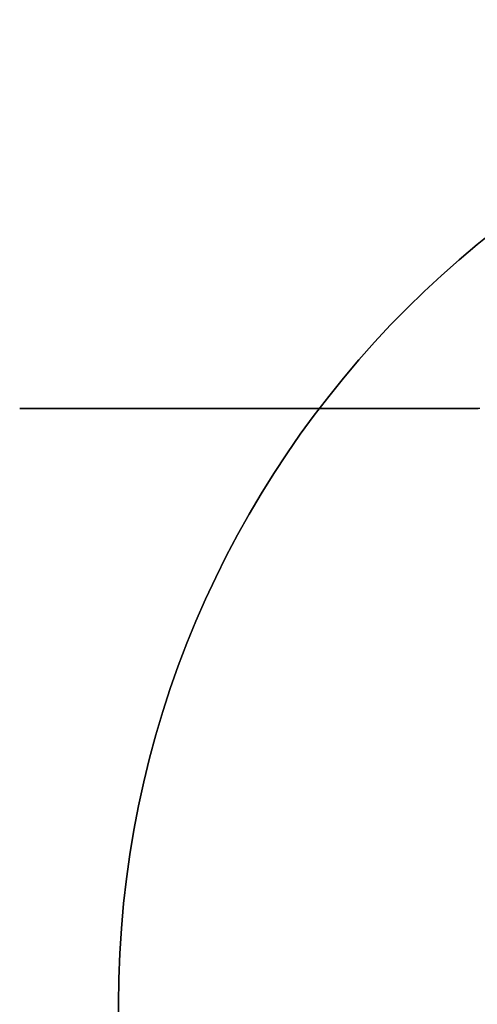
# Model space of a CAD drawing. Extents: x -4.4 to 4.4, y -6.1 to 5.8.
# Tile 8 of 157: x 3.7404 to 3.831, y -4.195 to -4. Entities that reach past the tile are written whole.
import ezdxf

# ---------------------------------------------------------------- set-up
doc = ezdxf.new("R2010")
doc.units = 0
doc.layers.get('0').update_dxf_attribs({"linetype": 'CONTINUOUS'})

# ---------------------------------------------------------------- blocks, each defined once
blk = doc.blocks.new('*U1')
blk.add_polyline3d([(3.83149, -4.077, 5.00496), (3.83094, -4.077, 5.00532), (3.8304, -4.077, 5.00567), (3.82986, -4.077, 5.00602), (3.82933, -4.077, 5.00638), (3.82879, -4.077, 5.00673), (3.82825, -4.077, 5.00709), (3.82771, -4.077, 5.00746), (3.82717, -4.077, 5.00783), (3.82663, -4.077, 5.0082), (3.82608, -4.077, 5.00857), (3.82554, -4.077, 5.00895), (3.825, -4.077, 5.00932), (3.82446, -4.077, 5.00971), (3.82391, -4.077, 5.01009), (3.82337, -4.077, 5.01048), (3.82283, -4.077, 5.01087), (3.82228, -4.077, 5.01126), (3.82174, -4.077, 5.01166), (3.8212, -4.077, 5.01205), (3.82065, -4.077, 5.01246), (3.82011, -4.077, 5.01286), (3.81957, -4.077, 5.01327), (3.81902, -4.077, 5.01368), (3.81848, -4.077, 5.01409), (3.81794, -4.077, 5.0145), (3.8174, -4.077, 5.01492), (3.81685, -4.077, 5.01534), (3.81631, -4.077, 5.01576), (3.81577, -4.077, 5.01618), (3.81523, -4.077, 5.01661), (3.81469, -4.077, 5.01704), (3.81415, -4.077, 5.01747), (3.81361, -4.077, 5.01791), (3.81307, -4.077, 5.01834), (3.81254, -4.077, 5.01878), (3.812, -4.077, 5.01922), (3.81147, -4.077, 5.01967), (3.81093, -4.077, 5.02011), (3.8104, -4.077, 5.02056), (3.80986, -4.077, 5.02101), (3.80933, -4.077, 5.02146), (3.8088, -4.077, 5.02192), (3.80827, -4.077, 5.02237), (3.80775, -4.077, 5.02283), (3.80722, -4.077, 5.02329), (3.80669, -4.077, 5.02376), (3.80617, -4.077, 5.02422), (3.80565, -4.077, 5.02469), (3.80513, -4.077, 5.02516), (3.80461, -4.077, 5.02563), (3.80409, -4.077, 5.02611), (3.80357, -4.077, 5.02658), (3.80306, -4.077, 5.02706), (3.80255, -4.077, 5.02754), (3.80203, -4.077, 5.02802), (3.80153, -4.077, 5.0285), (3.80102, -4.077, 5.02899), (3.80051, -4.077, 5.02947), (3.80001, -4.077, 5.02996), (3.79951, -4.077, 5.03045), (3.79901, -4.077, 5.03094), (3.79851, -4.077, 5.03143), (3.79801, -4.077, 5.03193), (3.79752, -4.077, 5.03243), (3.79703, -4.077, 5.03292), (3.79654, -4.077, 5.03342), (3.79605, -4.077, 5.03392), (3.79557, -4.077, 5.03442), (3.79508, -4.077, 5.03493), (3.7946, -4.077, 5.03543), (3.79412, -4.077, 5.03593), (3.79365, -4.077, 5.03644), (3.79317, -4.077, 5.03695), (3.7927, -4.077, 5.03746), (3.79223, -4.077, 5.03796), (3.79176, -4.077, 5.03847), (3.7913, -4.077, 5.03898), (3.79084, -4.077, 5.0395), (3.79038, -4.077, 5.04001), (3.78992, -4.077, 5.04052), (3.78946, -4.077, 5.04103), (3.78901, -4.077, 5.04155), (3.78856, -4.077, 5.04206), (3.78812, -4.077, 5.04258), (3.78767, -4.077, 5.04309), (3.78723, -4.077, 5.04361), (3.78679, -4.077, 5.04413), (3.78635, -4.077, 5.04464), (3.78592, -4.077, 5.04516), (3.78549, -4.077, 5.04568), (3.78506, -4.077, 5.0462), (3.78463, -4.077, 5.04671), (3.78421, -4.077, 5.04723), (3.78379, -4.077, 5.04775), (3.78337, -4.077, 5.04827), (3.78296, -4.077, 5.04878), (3.78255, -4.077, 5.0493), (3.78214, -4.077, 5.04982), (3.78173, -4.077, 5.05034), (3.78133, -4.077, 5.05085), (3.78093, -4.077, 5.05137), (3.78054, -4.077, 5.05189), (3.78014, -4.077, 5.0524), (3.77975, -4.077, 5.05292), (3.77937, -4.077, 5.05343), (3.77898, -4.077, 5.05395), (3.7786, -4.077, 5.05447), (3.77822, -4.077, 5.05499), (3.77783, -4.077, 5.05552), (3.77745, -4.077, 5.05605), (3.77707, -4.077, 5.05658), (3.77669, -4.077, 5.05712), (3.77631, -4.077, 5.05766), (3.77593, -4.077, 5.0582), (3.77556, -4.077, 5.05875), (3.77518, -4.077, 5.0593), (3.7748, -4.077, 5.05985), (3.77443, -4.077, 5.0604), (3.77405, -4.077, 5.06096), (3.77368, -4.077, 5.06152), (3.77331, -4.077, 5.06209), (3.77294, -4.077, 5.06265), (3.77257, -4.077, 5.06322), (3.7722, -4.077, 5.0638), (3.77183, -4.077, 5.06437), (3.77147, -4.077, 5.06495), (3.7711, -4.077, 5.06553), (3.77074, -4.077, 5.06611), (3.77038, -4.077, 5.06669), (3.77002, -4.077, 5.06728), (3.76966, -4.077, 5.06787), (3.7693, -4.077, 5.06846), (3.76894, -4.077, 5.06905), (3.76858, -4.077, 5.06965), (3.76823, -4.077, 5.07024), (3.76788, -4.077, 5.07084), (3.76753, -4.077, 5.07144), (3.76718, -4.077, 5.07205), (3.76683, -4.077, 5.07265), (3.76648, -4.077, 5.07326), (3.76614, -4.077, 5.07387), (3.7658, -4.077, 5.07448), (3.76545, -4.077, 5.07509), (3.76511, -4.077, 5.0757), (3.76478, -4.077, 5.07632), (3.76444, -4.077, 5.07693), (3.76411, -4.077, 5.07755), (3.76377, -4.077, 5.07817), (3.76344, -4.077, 5.07879), (3.76311, -4.077, 5.07941), (3.76279, -4.077, 5.08003), (3.76246, -4.077, 5.08065), (3.76214, -4.077, 5.08128), (3.76182, -4.077, 5.0819), (3.7615, -4.077, 5.08253), (3.76118, -4.077, 5.08315), (3.76087, -4.077, 5.08378), (3.76056, -4.077, 5.08441), (3.76025, -4.077, 5.08504), (3.75994, -4.077, 5.08567), (3.75963, -4.077, 5.0863), (3.75933, -4.077, 5.08693), (3.75903, -4.077, 5.08756), (3.75873, -4.077, 5.08819), (3.75843, -4.077, 5.08882), (3.75814, -4.077, 5.08945), (3.75785, -4.077, 5.09009), (3.75756, -4.077, 5.09072), (3.75727, -4.077, 5.09135), (3.75699, -4.077, 5.09198), (3.75671, -4.077, 5.09262), (3.75643, -4.077, 5.09325), (3.75615, -4.077, 5.09388), (3.75588, -4.077, 5.09451), (3.7556, -4.077, 5.09515), (3.75534, -4.077, 5.09578), (3.75507, -4.077, 5.09641), (3.75481, -4.077, 5.09704), (3.75455, -4.077, 5.09767), (3.75429, -4.077, 5.0983), (3.75403, -4.077, 5.09893), (3.75378, -4.077, 5.09956), (3.75353, -4.077, 5.10019), (3.75328, -4.077, 5.10081), (3.75304, -4.077, 5.10144), (3.7528, -4.077, 5.10207), (3.75256, -4.077, 5.10269), (3.75233, -4.077, 5.10332), (3.7521, -4.077, 5.10394), (3.75187, -4.077, 5.10456), (3.75164, -4.077, 5.10518), (3.75142, -4.077, 5.1058), (3.7512, -4.077, 5.10642), (3.75099, -4.077, 5.10704), (3.75078, -4.077, 5.10765), (3.75057, -4.077, 5.10827), (3.75036, -4.077, 5.10888), (3.75016, -4.077, 5.10949), (3.74996, -4.077, 5.1101), (3.74976, -4.077, 5.11072), (3.74956, -4.077, 5.11134), (3.74937, -4.077, 5.11196), (3.74918, -4.077, 5.11258), (3.74899, -4.077, 5.11321), (3.7488, -4.077, 5.11384), (3.74861, -4.077, 5.11447), (3.74842, -4.077, 5.11511), (3.74824, -4.077, 5.11575), (3.74806, -4.077, 5.11639), (3.74788, -4.077, 5.11703), (3.7477, -4.077, 5.11768), (3.74752, -4.077, 5.11833), (3.74735, -4.077, 5.11898), (3.74718, -4.077, 5.11964), (3.74701, -4.077, 5.12029), (3.74684, -4.077, 5.12095), (3.74667, -4.077, 5.12161), (3.74651, -4.077, 5.12227), (3.74634, -4.077, 5.12294), (3.74618, -4.077, 5.12361), (3.74602, -4.077, 5.12427), (3.74587, -4.077, 5.12494), (3.74571, -4.077, 5.12562), (3.74556, -4.077, 5.12629), (3.74541, -4.077, 5.12697), (3.74526, -4.077, 5.12764), (3.74511, -4.077, 5.12832), (3.74497, -4.077, 5.129), (3.74483, -4.077, 5.12968), (3.74468, -4.077, 5.13037), (3.74455, -4.077, 5.13105), (3.74441, -4.077, 5.13174), (3.74428, -4.077, 5.13242), (3.74414, -4.077, 5.13311), (3.74401, -4.077, 5.1338), (3.74389, -4.077, 5.13449), (3.74376, -4.077, 5.13518), (3.74364, -4.077, 5.13587), (3.74351, -4.077, 5.13656), (3.7434, -4.077, 5.13725), (3.74328, -4.077, 5.13794), (3.74316, -4.077, 5.13864), (3.74305, -4.077, 5.13933), (3.74294, -4.077, 5.14002), (3.74283, -4.077, 5.14072), (3.74273, -4.077, 5.14141), (3.74262, -4.077, 5.14211), (3.74252, -4.077, 5.1428), (3.74242, -4.077, 5.1435), (3.74232, -4.077, 5.14419), (3.74223, -4.077, 5.14489), (3.74214, -4.077, 5.14558), (3.74205, -4.077, 5.14628), (3.74196, -4.077, 5.14697), (3.74187, -4.077, 5.14766), (3.74179, -4.077, 5.14836), (3.74171, -4.077, 5.14905), (3.74163, -4.077, 5.14974), (3.74156, -4.077, 5.15043), (3.74148, -4.077, 5.15112), (3.74141, -4.077, 5.15181), (3.74134, -4.077, 5.1525), (3.74128, -4.077, 5.15319), (3.74121, -4.077, 5.15388), (3.74115, -4.077, 5.15457), (3.74109, -4.077, 5.15525), (3.74104, -4.077, 5.15594), (3.74098, -4.077, 5.15662), (3.74093, -4.077, 5.1573), (3.74088, -4.077, 5.15798), (3.74084, -4.077, 5.15866), (3.74079, -4.077, 5.15934), (3.74075, -4.077, 5.16001), (3.74071, -4.077, 5.16069), (3.74068, -4.077, 5.16136), (3.74064, -4.077, 5.16203), (3.74061, -4.077, 5.1627), (3.74058, -4.077, 5.16337), (3.74056, -4.077, 5.16403), (3.74053, -4.077, 5.16469), (3.74051, -4.077, 5.16536), (3.74049, -4.077, 5.16601), (3.74048, -4.077, 5.16667), (3.74047, -4.077, 5.16733), (3.74046, -4.077, 5.16798), (3.74045, -4.077, 5.16863), (3.74044, -4.077, 5.16927), (3.74044, -4.077, 5.16992), (3.74044, -4.077, 5.17056), (3.74045, -4.077, 5.17121), (3.74045, -4.077, 5.17186), (3.74046, -4.077, 5.17251), (3.74047, -4.077, 5.17316), (3.74049, -4.077, 5.17381), (3.7405, -4.077, 5.17447), (3.74052, -4.077, 5.17513), (3.74054, -4.077, 5.17579), (3.74057, -4.077, 5.17646), (3.74059, -4.077, 5.17712), (3.74062, -4.077, 5.17779), (3.74066, -4.077, 5.17846), (3.74069, -4.077, 5.17913), (3.74073, -4.077, 5.17981), (3.74077, -4.077, 5.18048), (3.74081, -4.077, 5.18116), (3.74086, -4.077, 5.18184), (3.7409, -4.077, 5.18251), (3.74095, -4.077, 5.1832), (3.74101, -4.077, 5.18388), (3.74106, -4.077, 5.18456), (3.74112, -4.077, 5.18525), (3.74118, -4.077, 5.18593), (3.74124, -4.077, 5.18662), (3.74131, -4.077, 5.18731), (3.74137, -4.077, 5.188), (3.74144, -4.077, 5.18868), (3.74151, -4.077, 5.18938), (3.74159, -4.077, 5.19007), (3.74167, -4.077, 5.19076), (3.74175, -4.077, 5.19145), (3.74183, -4.077, 5.19214), (3.74191, -4.077, 5.19284), (3.742, -4.077, 5.19353), (3.74209, -4.077, 5.19423), (3.74218, -4.077, 5.19492), (3.74227, -4.077, 5.19561), (3.74237, -4.077, 5.19631), (3.74246, -4.077, 5.197), (3.74256, -4.077, 5.1977), (3.74267, -4.077, 5.19839), (3.74277, -4.077, 5.19909), (3.74288, -4.077, 5.19978), (3.74299, -4.077, 5.20048), (3.7431, -4.077, 5.20117), (3.74321, -4.077, 5.20186), (3.74333, -4.077, 5.20256), (3.74345, -4.077, 5.20325), (3.74357, -4.077, 5.20394), (3.74369, -4.077, 5.20463), (3.74381, -4.077, 5.20532), (3.74394, -4.077, 5.20601), (3.74407, -4.077, 5.2067), (3.7442, -4.077, 5.20739), (3.74433, -4.077, 5.20808), (3.74447, -4.077, 5.20876), (3.7446, -4.077, 5.20945), (3.74474, -4.077, 5.21013), (3.74489, -4.077, 5.21081), (3.74503, -4.077, 5.21149), (3.74517, -4.077, 5.21217), (3.74532, -4.077, 5.21285), (3.74547, -4.077, 5.21353), (3.74562, -4.077, 5.2142), (3.74578, -4.077, 5.21488), (3.74593, -4.077, 5.21555), (3.74609, -4.077, 5.21622), (3.74625, -4.077, 5.21688), (3.74641, -4.077, 5.21755), (3.74658, -4.077, 5.21821), (3.74674, -4.077, 5.21888), (3.74691, -4.077, 5.21954), (3.74708, -4.077, 5.22019), (3.74725, -4.077, 5.22085), (3.74742, -4.077, 5.2215), (3.7476, -4.077, 5.22215), (3.74778, -4.077, 5.2228), (3.74795, -4.077, 5.22345), (3.74813, -4.077, 5.22409), (3.74832, -4.077, 5.22473), (3.7485, -4.077, 5.22537), (3.74869, -4.077, 5.226), (3.74888, -4.077, 5.22663), (3.74907, -4.077, 5.22726), (3.74926, -4.077, 5.22789), (3.74945, -4.077, 5.22851), (3.74965, -4.077, 5.22913), (3.74984, -4.077, 5.22975), (3.75004, -4.077, 5.23036), (3.75024, -4.077, 5.23097), (3.75045, -4.077, 5.23159), (3.75065, -4.077, 5.2322), (3.75087, -4.077, 5.23282), (3.75108, -4.077, 5.23343), (3.7513, -4.077, 5.23405), (3.75152, -4.077, 5.23467), (3.75174, -4.077, 5.23529), (3.75197, -4.077, 5.23591), (3.7522, -4.077, 5.23653), (3.75243, -4.077, 5.23716), (3.75266, -4.077, 5.23778), (3.7529, -4.077, 5.23841), (3.75314, -4.077, 5.23903), (3.75339, -4.077, 5.23966), (3.75364, -4.077, 5.24029), (3.75389, -4.077, 5.24091), (3.75414, -4.077, 5.24154), (3.7544, -4.077, 5.24217), (3.75466, -4.077, 5.2428), (3.75492, -4.077, 5.24343), (3.75518, -4.077, 5.24407), (3.75545, -4.077, 5.2447), (3.75572, -4.077, 5.24533), (3.75599, -4.077, 5.24596), (3.75627, -4.077, 5.24659), (3.75655, -4.077, 5.24723), (3.75683, -4.077, 5.24786), (3.75711, -4.077, 5.24849), (3.75739, -4.077, 5.24912), (3.75768, -4.077, 5.24976), (3.75797, -4.077, 5.25039), (3.75826, -4.077, 5.25102), (3.75856, -4.077, 5.25165), (3.75886, -4.077, 5.25228), (3.75916, -4.077, 5.25292), (3.75946, -4.077, 5.25355), (3.75976, -4.077, 5.25418), (3.76007, -4.077, 5.25481), (3.76038, -4.077, 5.25544), (3.76069, -4.077, 5.25606), (3.761, -4.077, 5.25669), (3.76132, -4.077, 5.25732), (3.76164, -4.077, 5.25795), (3.76196, -4.077, 5.25857), (3.76228, -4.077, 5.2592), (3.7626, -4.077, 5.25982), (3.76293, -4.077, 5.26044), (3.76325, -4.077, 5.26106), (3.76358, -4.077, 5.26168), (3.76392, -4.077, 5.2623), (3.76425, -4.077, 5.26292), (3.76458, -4.077, 5.26354), (3.76492, -4.077, 5.26415), (3.76526, -4.077, 5.26477), (3.7656, -4.077, 5.26538), (3.76594, -4.077, 5.26599), (3.76629, -4.077, 5.2666), (3.76663, -4.077, 5.26721), (3.76698, -4.077, 5.26781), (3.76733, -4.077, 5.26841), (3.76768, -4.077, 5.26902), (3.76803, -4.077, 5.26962), (3.76838, -4.077, 5.27022), (3.76874, -4.077, 5.27081), (3.76909, -4.077, 5.27141), (3.76945, -4.077, 5.272), (3.76981, -4.077, 5.27259), (3.77017, -4.077, 5.27318), (3.77053, -4.077, 5.27376), (3.77089, -4.077, 5.27435), (3.77126, -4.077, 5.27493), (3.77162, -4.077, 5.2755), (3.77199, -4.077, 5.27608), (3.77236, -4.077, 5.27665), (3.77273, -4.077, 5.27723), (3.7731, -4.077, 5.27779), (3.77347, -4.077, 5.27836), (3.77384, -4.077, 5.27892), (3.77421, -4.077, 5.27948), (3.77459, -4.077, 5.28004), (3.77496, -4.077, 5.28059), (3.77534, -4.077, 5.28114), (3.77572, -4.077, 5.28169), (3.77609, -4.077, 5.28224), (3.77647, -4.077, 5.28278), (3.77685, -4.077, 5.28332), (3.77723, -4.077, 5.28385), (3.77761, -4.077, 5.28438), (3.778, -4.077, 5.28491), (3.77838, -4.077, 5.28544), (3.77876, -4.077, 5.28596), (3.77915, -4.077, 5.28648), (3.77953, -4.077, 5.28699), (3.77992, -4.077, 5.28751), (3.78031, -4.077, 5.28802), (3.78071, -4.077, 5.28854), (3.7811, -4.077, 5.28906), (3.7815, -4.077, 5.28957), (3.78191, -4.077, 5.29009), (3.78231, -4.077, 5.29061), (3.78272, -4.077, 5.29112), (3.78314, -4.077, 5.29164), (3.78355, -4.077, 5.29216), (3.78397, -4.077, 5.29268), (3.78439, -4.077, 5.29319), (3.78481, -4.077, 5.29371), (3.78524, -4.077, 5.29423), (3.78567, -4.077, 5.29475), (3.7861, -4.077, 5.29526), (3.78654, -4.077, 5.29578), (3.78698, -4.077, 5.2963), (3.78742, -4.077, 5.29681), (3.78786, -4.077, 5.29733), (3.78831, -4.077, 5.29785), (3.78875, -4.077, 5.29836), (3.7892, -4.077, 5.29888), (3.78966, -4.077, 5.29939), (3.79011, -4.077, 5.2999), (3.79057, -4.077, 5.30042), (3.79103, -4.077, 5.30093), (3.7915, -4.077, 5.30144), (3.79196, -4.077, 5.30195), (3.79243, -4.077, 5.30246), (3.7929, -4.077, 5.30297), (3.79337, -4.077, 5.30347), (3.79385, -4.077, 5.30398), (3.79433, -4.077, 5.30449), (3.79481, -4.077, 5.30499), (3.79529, -4.077, 5.30549), (3.79577, -4.077, 5.306), (3.79626, -4.077, 5.3065), (3.79675, -4.077, 5.307), (3.79724, -4.077, 5.3075), (3.79773, -4.077, 5.30799), (3.79823, -4.077, 5.30849), (3.79872, -4.077, 5.30898), (3.79922, -4.077, 5.30947), (3.79972, -4.077, 5.30996), (3.80022, -4.077, 5.31045), (3.80073, -4.077, 5.31094), (3.80123, -4.077, 5.31143), (3.80174, -4.077, 5.31191), (3.80225, -4.077, 5.31239), (3.80276, -4.077, 5.31287), (3.80328, -4.077, 5.31335), (3.80379, -4.077, 5.31383), (3.80431, -4.077, 5.3143), (3.80483, -4.077, 5.31478), (3.80535, -4.077, 5.31525), (3.80587, -4.077, 5.31571), (3.80639, -4.077, 5.31618), (3.80692, -4.077, 5.31665), (3.80744, -4.077, 5.31711), (3.80797, -4.077, 5.31757), (3.8085, -4.077, 5.31803), (3.80903, -4.077, 5.31848), (3.80956, -4.077, 5.31894), (3.81009, -4.077, 5.31939), (3.81062, -4.077, 5.31984), (3.81116, -4.077, 5.32028), (3.81169, -4.077, 5.32073), (3.81223, -4.077, 5.32117), (3.81277, -4.077, 5.32161), (3.8133, -4.077, 5.32205), (3.81384, -4.077, 5.32248), (3.81438, -4.077, 5.32292), (3.81492, -4.077, 5.32335), (3.81546, -4.077, 5.32378), (3.816, -4.077, 5.3242), (3.81654, -4.077, 5.32463), (3.81708, -4.077, 5.32505), (3.81763, -4.077, 5.32547), (3.81817, -4.077, 5.32588), (3.81871, -4.077, 5.32629), (3.81926, -4.077, 5.3267), (3.8198, -4.077, 5.32711), (3.82034, -4.077, 5.32752), (3.82089, -4.077, 5.32792), (3.82143, -4.077, 5.32832), (3.82197, -4.077, 5.32872), (3.82252, -4.077, 5.32911), (3.82306, -4.077, 5.3295), (3.8236, -4.077, 5.32989), (3.82415, -4.077, 5.33028), (3.82469, -4.077, 5.33066), (3.82523, -4.077, 5.33104), (3.82577, -4.077, 5.33142), (3.82632, -4.077, 5.3318), (3.82686, -4.077, 5.33217), (3.8274, -4.077, 5.33254), (3.82794, -4.077, 5.3329), (3.82848, -4.077, 5.33326), (3.82902, -4.077, 5.33362), (3.82956, -4.077, 5.33398), (3.83009, -4.077, 5.33434), (3.83063, -4.077, 5.33469), (3.83118, -4.077, 5.33504)])
blk.add_polyline3d([(3.83149, -4.077, 5.00496), (3.83094, -4.077, 5.00532), (3.8304, -4.077, 5.00567), (3.82986, -4.077, 5.00602), (3.82933, -4.077, 5.00638), (3.82879, -4.077, 5.00673), (3.82825, -4.077, 5.00709), (3.82771, -4.077, 5.00746), (3.82717, -4.077, 5.00783), (3.82663, -4.077, 5.0082), (3.82608, -4.077, 5.00857), (3.82554, -4.077, 5.00895), (3.825, -4.077, 5.00932), (3.82446, -4.077, 5.00971), (3.82391, -4.077, 5.01009), (3.82337, -4.077, 5.01048), (3.82283, -4.077, 5.01087), (3.82228, -4.077, 5.01126), (3.82174, -4.077, 5.01166), (3.8212, -4.077, 5.01205), (3.82065, -4.077, 5.01246), (3.82011, -4.077, 5.01286), (3.81957, -4.077, 5.01327), (3.81902, -4.077, 5.01368), (3.81848, -4.077, 5.01409), (3.81794, -4.077, 5.0145), (3.8174, -4.077, 5.01492), (3.81685, -4.077, 5.01534), (3.81631, -4.077, 5.01576), (3.81577, -4.077, 5.01618), (3.81523, -4.077, 5.01661), (3.81469, -4.077, 5.01704), (3.81415, -4.077, 5.01747), (3.81361, -4.077, 5.01791), (3.81307, -4.077, 5.01834), (3.81254, -4.077, 5.01878), (3.812, -4.077, 5.01922), (3.81147, -4.077, 5.01967), (3.81093, -4.077, 5.02011), (3.8104, -4.077, 5.02056), (3.80986, -4.077, 5.02101), (3.80933, -4.077, 5.02146), (3.8088, -4.077, 5.02192), (3.80827, -4.077, 5.02237), (3.80775, -4.077, 5.02283), (3.80722, -4.077, 5.02329), (3.80669, -4.077, 5.02376), (3.80617, -4.077, 5.02422), (3.80565, -4.077, 5.02469), (3.80513, -4.077, 5.02516), (3.80461, -4.077, 5.02563), (3.80409, -4.077, 5.02611), (3.80357, -4.077, 5.02658), (3.80306, -4.077, 5.02706), (3.80255, -4.077, 5.02754), (3.80203, -4.077, 5.02802), (3.80153, -4.077, 5.0285), (3.80102, -4.077, 5.02899), (3.80051, -4.077, 5.02947), (3.80001, -4.077, 5.02996), (3.79951, -4.077, 5.03045), (3.79901, -4.077, 5.03094), (3.79851, -4.077, 5.03143), (3.79801, -4.077, 5.03193), (3.79752, -4.077, 5.03243), (3.79703, -4.077, 5.03292), (3.79654, -4.077, 5.03342), (3.79605, -4.077, 5.03392), (3.79557, -4.077, 5.03442), (3.79508, -4.077, 5.03493), (3.7946, -4.077, 5.03543), (3.79412, -4.077, 5.03593), (3.79365, -4.077, 5.03644), (3.79317, -4.077, 5.03695), (3.7927, -4.077, 5.03746), (3.79223, -4.077, 5.03796), (3.79176, -4.077, 5.03847), (3.7913, -4.077, 5.03898), (3.79084, -4.077, 5.0395), (3.79038, -4.077, 5.04001), (3.78992, -4.077, 5.04052), (3.78946, -4.077, 5.04103), (3.78901, -4.077, 5.04155), (3.78856, -4.077, 5.04206), (3.78812, -4.077, 5.04258), (3.78767, -4.077, 5.04309), (3.78723, -4.077, 5.04361), (3.78679, -4.077, 5.04413), (3.78635, -4.077, 5.04464), (3.78592, -4.077, 5.04516), (3.78549, -4.077, 5.04568), (3.78506, -4.077, 5.0462), (3.78463, -4.077, 5.04671), (3.78421, -4.077, 5.04723), (3.78379, -4.077, 5.04775), (3.78337, -4.077, 5.04827), (3.78296, -4.077, 5.04878), (3.78255, -4.077, 5.0493), (3.78214, -4.077, 5.04982), (3.78173, -4.077, 5.05034), (3.78133, -4.077, 5.05085), (3.78093, -4.077, 5.05137), (3.78054, -4.077, 5.05189), (3.78014, -4.077, 5.0524), (3.77975, -4.077, 5.05292), (3.77937, -4.077, 5.05343), (3.77898, -4.077, 5.05395), (3.7786, -4.077, 5.05447), (3.77822, -4.077, 5.05499), (3.77783, -4.077, 5.05552), (3.77745, -4.077, 5.05605), (3.77707, -4.077, 5.05658), (3.77669, -4.077, 5.05712), (3.77631, -4.077, 5.05766), (3.77593, -4.077, 5.0582), (3.77556, -4.077, 5.05875), (3.77518, -4.077, 5.0593), (3.7748, -4.077, 5.05985), (3.77443, -4.077, 5.0604), (3.77405, -4.077, 5.06096), (3.77368, -4.077, 5.06152), (3.77331, -4.077, 5.06209), (3.77294, -4.077, 5.06265), (3.77257, -4.077, 5.06322), (3.7722, -4.077, 5.0638), (3.77183, -4.077, 5.06437), (3.77147, -4.077, 5.06495), (3.7711, -4.077, 5.06553), (3.77074, -4.077, 5.06611), (3.77038, -4.077, 5.06669), (3.77002, -4.077, 5.06728), (3.76966, -4.077, 5.06787), (3.7693, -4.077, 5.06846), (3.76894, -4.077, 5.06905), (3.76858, -4.077, 5.06965), (3.76823, -4.077, 5.07024), (3.76788, -4.077, 5.07084), (3.76753, -4.077, 5.07144), (3.76718, -4.077, 5.07205), (3.76683, -4.077, 5.07265), (3.76648, -4.077, 5.07326), (3.76614, -4.077, 5.07387), (3.7658, -4.077, 5.07448), (3.76545, -4.077, 5.07509), (3.76511, -4.077, 5.0757), (3.76478, -4.077, 5.07632), (3.76444, -4.077, 5.07693), (3.76411, -4.077, 5.07755), (3.76377, -4.077, 5.07817), (3.76344, -4.077, 5.07879), (3.76311, -4.077, 5.07941), (3.76279, -4.077, 5.08003), (3.76246, -4.077, 5.08065), (3.76214, -4.077, 5.08128), (3.76182, -4.077, 5.0819), (3.7615, -4.077, 5.08253), (3.76118, -4.077, 5.08315), (3.76087, -4.077, 5.08378), (3.76056, -4.077, 5.08441), (3.76025, -4.077, 5.08504), (3.75994, -4.077, 5.08567), (3.75963, -4.077, 5.0863), (3.75933, -4.077, 5.08693), (3.75903, -4.077, 5.08756), (3.75873, -4.077, 5.08819), (3.75843, -4.077, 5.08882), (3.75814, -4.077, 5.08945), (3.75785, -4.077, 5.09009), (3.75756, -4.077, 5.09072), (3.75727, -4.077, 5.09135), (3.75699, -4.077, 5.09198), (3.75671, -4.077, 5.09262), (3.75643, -4.077, 5.09325), (3.75615, -4.077, 5.09388), (3.75588, -4.077, 5.09451), (3.7556, -4.077, 5.09515), (3.75534, -4.077, 5.09578), (3.75507, -4.077, 5.09641), (3.75481, -4.077, 5.09704), (3.75455, -4.077, 5.09767), (3.75429, -4.077, 5.0983), (3.75403, -4.077, 5.09893), (3.75378, -4.077, 5.09956), (3.75353, -4.077, 5.10019), (3.75328, -4.077, 5.10081), (3.75304, -4.077, 5.10144), (3.7528, -4.077, 5.10207), (3.75256, -4.077, 5.10269), (3.75233, -4.077, 5.10332), (3.7521, -4.077, 5.10394), (3.75187, -4.077, 5.10456), (3.75164, -4.077, 5.10518), (3.75142, -4.077, 5.1058), (3.7512, -4.077, 5.10642), (3.75099, -4.077, 5.10704), (3.75078, -4.077, 5.10765), (3.75057, -4.077, 5.10827), (3.75036, -4.077, 5.10888), (3.75016, -4.077, 5.10949), (3.74996, -4.077, 5.1101), (3.74976, -4.077, 5.11072), (3.74956, -4.077, 5.11134), (3.74937, -4.077, 5.11196), (3.74918, -4.077, 5.11258), (3.74899, -4.077, 5.11321), (3.7488, -4.077, 5.11384), (3.74861, -4.077, 5.11447), (3.74842, -4.077, 5.11511), (3.74824, -4.077, 5.11575), (3.74806, -4.077, 5.11639), (3.74788, -4.077, 5.11703), (3.7477, -4.077, 5.11768), (3.74752, -4.077, 5.11833), (3.74735, -4.077, 5.11898), (3.74718, -4.077, 5.11964), (3.74701, -4.077, 5.12029), (3.74684, -4.077, 5.12095), (3.74667, -4.077, 5.12161), (3.74651, -4.077, 5.12227), (3.74634, -4.077, 5.12294), (3.74618, -4.077, 5.12361), (3.74602, -4.077, 5.12427), (3.74587, -4.077, 5.12494), (3.74571, -4.077, 5.12562), (3.74556, -4.077, 5.12629), (3.74541, -4.077, 5.12697), (3.74526, -4.077, 5.12764), (3.74511, -4.077, 5.12832), (3.74497, -4.077, 5.129), (3.74483, -4.077, 5.12968), (3.74468, -4.077, 5.13037), (3.74455, -4.077, 5.13105), (3.74441, -4.077, 5.13174), (3.74428, -4.077, 5.13242), (3.74414, -4.077, 5.13311), (3.74401, -4.077, 5.1338), (3.74389, -4.077, 5.13449), (3.74376, -4.077, 5.13518), (3.74364, -4.077, 5.13587), (3.74351, -4.077, 5.13656), (3.7434, -4.077, 5.13725), (3.74328, -4.077, 5.13794), (3.74316, -4.077, 5.13864), (3.74305, -4.077, 5.13933), (3.74294, -4.077, 5.14002), (3.74283, -4.077, 5.14072), (3.74273, -4.077, 5.14141), (3.74262, -4.077, 5.14211), (3.74252, -4.077, 5.1428), (3.74242, -4.077, 5.1435), (3.74232, -4.077, 5.14419), (3.74223, -4.077, 5.14489), (3.74214, -4.077, 5.14558), (3.74205, -4.077, 5.14628), (3.74196, -4.077, 5.14697), (3.74187, -4.077, 5.14766), (3.74179, -4.077, 5.14836), (3.74171, -4.077, 5.14905), (3.74163, -4.077, 5.14974), (3.74156, -4.077, 5.15043), (3.74148, -4.077, 5.15112), (3.74141, -4.077, 5.15181), (3.74134, -4.077, 5.1525), (3.74128, -4.077, 5.15319), (3.74121, -4.077, 5.15388), (3.74115, -4.077, 5.15457), (3.74109, -4.077, 5.15525), (3.74104, -4.077, 5.15594), (3.74098, -4.077, 5.15662), (3.74093, -4.077, 5.1573), (3.74088, -4.077, 5.15798), (3.74084, -4.077, 5.15866), (3.74079, -4.077, 5.15934), (3.74075, -4.077, 5.16001), (3.74071, -4.077, 5.16069), (3.74068, -4.077, 5.16136), (3.74064, -4.077, 5.16203), (3.74061, -4.077, 5.1627), (3.74058, -4.077, 5.16337), (3.74056, -4.077, 5.16403), (3.74053, -4.077, 5.16469), (3.74051, -4.077, 5.16536), (3.74049, -4.077, 5.16601), (3.74048, -4.077, 5.16667), (3.74047, -4.077, 5.16733), (3.74046, -4.077, 5.16798), (3.74045, -4.077, 5.16863), (3.74044, -4.077, 5.16927), (3.74044, -4.077, 5.16992), (3.74044, -4.077, 5.17056), (3.74045, -4.077, 5.17121), (3.74045, -4.077, 5.17186), (3.74046, -4.077, 5.17251), (3.74047, -4.077, 5.17316), (3.74049, -4.077, 5.17381), (3.7405, -4.077, 5.17447), (3.74052, -4.077, 5.17513), (3.74054, -4.077, 5.17579), (3.74057, -4.077, 5.17646), (3.74059, -4.077, 5.17712), (3.74062, -4.077, 5.17779), (3.74066, -4.077, 5.17846), (3.74069, -4.077, 5.17913), (3.74073, -4.077, 5.17981), (3.74077, -4.077, 5.18048), (3.74081, -4.077, 5.18116), (3.74086, -4.077, 5.18184), (3.7409, -4.077, 5.18251), (3.74095, -4.077, 5.1832), (3.74101, -4.077, 5.18388), (3.74106, -4.077, 5.18456), (3.74112, -4.077, 5.18525), (3.74118, -4.077, 5.18593), (3.74124, -4.077, 5.18662), (3.74131, -4.077, 5.18731), (3.74137, -4.077, 5.188), (3.74144, -4.077, 5.18868), (3.74151, -4.077, 5.18938), (3.74159, -4.077, 5.19007), (3.74167, -4.077, 5.19076), (3.74175, -4.077, 5.19145), (3.74183, -4.077, 5.19214), (3.74191, -4.077, 5.19284), (3.742, -4.077, 5.19353), (3.74209, -4.077, 5.19423), (3.74218, -4.077, 5.19492), (3.74227, -4.077, 5.19561), (3.74237, -4.077, 5.19631), (3.74246, -4.077, 5.197), (3.74256, -4.077, 5.1977), (3.74267, -4.077, 5.19839), (3.74277, -4.077, 5.19909), (3.74288, -4.077, 5.19978), (3.74299, -4.077, 5.20048), (3.7431, -4.077, 5.20117), (3.74321, -4.077, 5.20186), (3.74333, -4.077, 5.20256), (3.74345, -4.077, 5.20325), (3.74357, -4.077, 5.20394), (3.74369, -4.077, 5.20463), (3.74381, -4.077, 5.20532), (3.74394, -4.077, 5.20601), (3.74407, -4.077, 5.2067), (3.7442, -4.077, 5.20739), (3.74433, -4.077, 5.20808), (3.74447, -4.077, 5.20876), (3.7446, -4.077, 5.20945), (3.74474, -4.077, 5.21013), (3.74489, -4.077, 5.21081), (3.74503, -4.077, 5.21149), (3.74517, -4.077, 5.21217), (3.74532, -4.077, 5.21285), (3.74547, -4.077, 5.21353), (3.74562, -4.077, 5.2142), (3.74578, -4.077, 5.21488), (3.74593, -4.077, 5.21555), (3.74609, -4.077, 5.21622), (3.74625, -4.077, 5.21688), (3.74641, -4.077, 5.21755), (3.74658, -4.077, 5.21821), (3.74674, -4.077, 5.21888), (3.74691, -4.077, 5.21954), (3.74708, -4.077, 5.22019), (3.74725, -4.077, 5.22085), (3.74742, -4.077, 5.2215), (3.7476, -4.077, 5.22215), (3.74778, -4.077, 5.2228), (3.74795, -4.077, 5.22345), (3.74813, -4.077, 5.22409), (3.74832, -4.077, 5.22473), (3.7485, -4.077, 5.22537), (3.74869, -4.077, 5.226), (3.74888, -4.077, 5.22663), (3.74907, -4.077, 5.22726), (3.74926, -4.077, 5.22789), (3.74945, -4.077, 5.22851), (3.74965, -4.077, 5.22913), (3.74984, -4.077, 5.22975), (3.75004, -4.077, 5.23036), (3.75024, -4.077, 5.23097), (3.75045, -4.077, 5.23159), (3.75065, -4.077, 5.2322), (3.75087, -4.077, 5.23282), (3.75108, -4.077, 5.23343), (3.7513, -4.077, 5.23405), (3.75152, -4.077, 5.23467), (3.75174, -4.077, 5.23529), (3.75197, -4.077, 5.23591), (3.7522, -4.077, 5.23653), (3.75243, -4.077, 5.23716), (3.75266, -4.077, 5.23778), (3.7529, -4.077, 5.23841), (3.75314, -4.077, 5.23903), (3.75339, -4.077, 5.23966), (3.75364, -4.077, 5.24029), (3.75389, -4.077, 5.24091), (3.75414, -4.077, 5.24154), (3.7544, -4.077, 5.24217), (3.75466, -4.077, 5.2428), (3.75492, -4.077, 5.24343), (3.75518, -4.077, 5.24407), (3.75545, -4.077, 5.2447), (3.75572, -4.077, 5.24533), (3.75599, -4.077, 5.24596), (3.75627, -4.077, 5.24659), (3.75655, -4.077, 5.24723), (3.75683, -4.077, 5.24786), (3.75711, -4.077, 5.24849), (3.75739, -4.077, 5.24912), (3.75768, -4.077, 5.24976), (3.75797, -4.077, 5.25039), (3.75826, -4.077, 5.25102), (3.75856, -4.077, 5.25165), (3.75886, -4.077, 5.25228), (3.75916, -4.077, 5.25292), (3.75946, -4.077, 5.25355), (3.75976, -4.077, 5.25418), (3.76007, -4.077, 5.25481), (3.76038, -4.077, 5.25544), (3.76069, -4.077, 5.25606), (3.761, -4.077, 5.25669), (3.76132, -4.077, 5.25732), (3.76164, -4.077, 5.25795), (3.76196, -4.077, 5.25857), (3.76228, -4.077, 5.2592), (3.7626, -4.077, 5.25982), (3.76293, -4.077, 5.26044), (3.76325, -4.077, 5.26106), (3.76358, -4.077, 5.26168), (3.76392, -4.077, 5.2623), (3.76425, -4.077, 5.26292), (3.76458, -4.077, 5.26354), (3.76492, -4.077, 5.26415), (3.76526, -4.077, 5.26477), (3.7656, -4.077, 5.26538), (3.76594, -4.077, 5.26599), (3.76629, -4.077, 5.2666), (3.76663, -4.077, 5.26721), (3.76698, -4.077, 5.26781), (3.76733, -4.077, 5.26841), (3.76768, -4.077, 5.26902), (3.76803, -4.077, 5.26962), (3.76838, -4.077, 5.27022), (3.76874, -4.077, 5.27081), (3.76909, -4.077, 5.27141), (3.76945, -4.077, 5.272), (3.76981, -4.077, 5.27259), (3.77017, -4.077, 5.27318), (3.77053, -4.077, 5.27376), (3.77089, -4.077, 5.27435), (3.77126, -4.077, 5.27493), (3.77162, -4.077, 5.2755), (3.77199, -4.077, 5.27608), (3.77236, -4.077, 5.27665), (3.77273, -4.077, 5.27723), (3.7731, -4.077, 5.27779), (3.77347, -4.077, 5.27836), (3.77384, -4.077, 5.27892), (3.77421, -4.077, 5.27948), (3.77459, -4.077, 5.28004), (3.77496, -4.077, 5.28059), (3.77534, -4.077, 5.28114), (3.77572, -4.077, 5.28169), (3.77609, -4.077, 5.28224), (3.77647, -4.077, 5.28278), (3.77685, -4.077, 5.28332), (3.77723, -4.077, 5.28385), (3.77761, -4.077, 5.28438), (3.778, -4.077, 5.28491), (3.77838, -4.077, 5.28544), (3.77876, -4.077, 5.28596), (3.77915, -4.077, 5.28648), (3.77953, -4.077, 5.28699), (3.77992, -4.077, 5.28751), (3.78031, -4.077, 5.28802), (3.78071, -4.077, 5.28854), (3.7811, -4.077, 5.28906), (3.7815, -4.077, 5.28957), (3.78191, -4.077, 5.29009), (3.78231, -4.077, 5.29061), (3.78272, -4.077, 5.29112), (3.78314, -4.077, 5.29164), (3.78355, -4.077, 5.29216), (3.78397, -4.077, 5.29268), (3.78439, -4.077, 5.29319), (3.78481, -4.077, 5.29371), (3.78524, -4.077, 5.29423), (3.78567, -4.077, 5.29475), (3.7861, -4.077, 5.29526), (3.78654, -4.077, 5.29578), (3.78698, -4.077, 5.2963), (3.78742, -4.077, 5.29681), (3.78786, -4.077, 5.29733), (3.78831, -4.077, 5.29785), (3.78875, -4.077, 5.29836), (3.7892, -4.077, 5.29888), (3.78966, -4.077, 5.29939), (3.79011, -4.077, 5.2999), (3.79057, -4.077, 5.30042), (3.79103, -4.077, 5.30093), (3.7915, -4.077, 5.30144), (3.79196, -4.077, 5.30195), (3.79243, -4.077, 5.30246), (3.7929, -4.077, 5.30297), (3.79337, -4.077, 5.30347), (3.79385, -4.077, 5.30398), (3.79433, -4.077, 5.30449), (3.79481, -4.077, 5.30499), (3.79529, -4.077, 5.30549), (3.79577, -4.077, 5.306), (3.79626, -4.077, 5.3065), (3.79675, -4.077, 5.307), (3.79724, -4.077, 5.3075), (3.79773, -4.077, 5.30799), (3.79823, -4.077, 5.30849), (3.79872, -4.077, 5.30898), (3.79922, -4.077, 5.30947), (3.79972, -4.077, 5.30996), (3.80022, -4.077, 5.31045), (3.80073, -4.077, 5.31094), (3.80123, -4.077, 5.31143), (3.80174, -4.077, 5.31191), (3.80225, -4.077, 5.31239), (3.80276, -4.077, 5.31287), (3.80328, -4.077, 5.31335), (3.80379, -4.077, 5.31383), (3.80431, -4.077, 5.3143), (3.80483, -4.077, 5.31478), (3.80535, -4.077, 5.31525), (3.80587, -4.077, 5.31571), (3.80639, -4.077, 5.31618), (3.80692, -4.077, 5.31665), (3.80744, -4.077, 5.31711), (3.80797, -4.077, 5.31757), (3.8085, -4.077, 5.31803), (3.80903, -4.077, 5.31848), (3.80956, -4.077, 5.31894), (3.81009, -4.077, 5.31939), (3.81062, -4.077, 5.31984), (3.81116, -4.077, 5.32028), (3.81169, -4.077, 5.32073), (3.81223, -4.077, 5.32117), (3.81277, -4.077, 5.32161), (3.8133, -4.077, 5.32205), (3.81384, -4.077, 5.32248), (3.81438, -4.077, 5.32292), (3.81492, -4.077, 5.32335), (3.81546, -4.077, 5.32378), (3.816, -4.077, 5.3242), (3.81654, -4.077, 5.32463), (3.81708, -4.077, 5.32505), (3.81763, -4.077, 5.32547), (3.81817, -4.077, 5.32588), (3.81871, -4.077, 5.32629), (3.81926, -4.077, 5.3267), (3.8198, -4.077, 5.32711), (3.82034, -4.077, 5.32752), (3.82089, -4.077, 5.32792), (3.82143, -4.077, 5.32832), (3.82197, -4.077, 5.32872), (3.82252, -4.077, 5.32911), (3.82306, -4.077, 5.3295), (3.8236, -4.077, 5.32989), (3.82415, -4.077, 5.33028), (3.82469, -4.077, 5.33066), (3.82523, -4.077, 5.33104), (3.82577, -4.077, 5.33142), (3.82632, -4.077, 5.3318), (3.82686, -4.077, 5.33217), (3.8274, -4.077, 5.33254), (3.82794, -4.077, 5.3329), (3.82848, -4.077, 5.33326), (3.82902, -4.077, 5.33362), (3.82956, -4.077, 5.33398), (3.83009, -4.077, 5.33434), (3.83063, -4.077, 5.33469), (3.83118, -4.077, 5.33504)])
blk.add_circle((3.955, -4.195, 5.25), 0.195)
at = {"extrusion": (0, 0, -1)}
for centre in [(-3.955, -4.195, -5.31), (-3.955, -4.195, -5.31), (-3.955, -4.195, -5.25)]:
    blk.add_circle(centre, 0.195, dxfattribs=at)

msp = doc.modelspace()

# ---------------------------------------------------------------- block references
msp.add_blockref('*U1', (0, 0))

doc.saveas('drawing.dxf')
